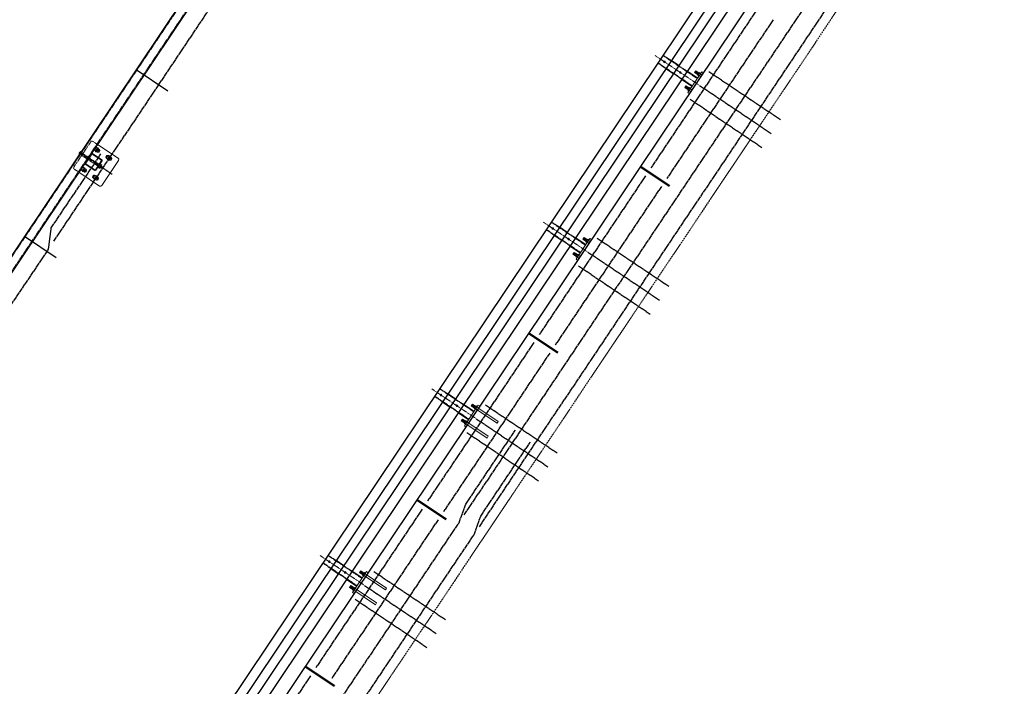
# Model space of a CAD drawing. Header units: inches. Extents: x 26090020 to 26091405, y 7484395 to 7485569.
# Tile 18 of 26: x 26090642 to 26090951, y 7484756 to 7484965. Entities that reach past the tile are written whole.
import ezdxf

# ---------------------------------------------------------------- set-up
doc = ezdxf.new("R2010")
doc.units = ezdxf.units.IN
doc.header["$MEASUREMENT"] = 0
for name, pattern in [('bcenterline', [0.5, 0.375, -0.03125, 0.0625, -0.03125]), ('bconstruction', [0.46875, 0.25, -0.03125, 0.0625, -0.03125, 0.0625, -0.03125]), ('bhiddenpr', [0.1875, 0.125, -0.0625]), ('brebarpr', [1.5625, 1.5, -0.0625]), ('DGN Style 2', [0.017105, 0.010263, -0.006842]), ('DGN Style 3', [25.340844, 18.100603, -7.240241]), ('DGN Style 7', [0.034211, 0.015395, -0.006842, 0.005132, -0.006842])]:
    doc.linetypes.add(name, pattern=pattern)
for name, color, linetype in [('BR_P_Rail_Centerline', 2, 'bcenterline'), ('BR_P_Rail_Hidden', 230, 'bhiddenpr'), ('BR_P_Rail_Object', 230, 'Continuous'), ('BR_P_Rail_Reinforcing', 30, 'brebarpr'), ('BR_P_Slab_Const_Joint', 5, 'bconstruction')]:
    doc.layers.add(name, color=color, linetype=linetype)

msp = doc.modelspace()

# ---------------------------------------------------------------- hatches: boundary and pattern name
at = {"layer": 'BR_P_Rail_Object', "lineweight": 0}
h = msp.add_hatch(color=151, dxfattribs=at)
edge = h.paths.add_edge_path()
edge.add_arc((26090666.36, 7484924.07), 0.438, 56.1527, 416.1527, ccw=False)
h = msp.add_hatch(color=151, dxfattribs=at)
edge = h.paths.add_edge_path()
edge.add_arc((26090666.36, 7484924.07), 0.438, 56.1527, 416.1527, ccw=False)
h = msp.add_hatch(color=151, dxfattribs=at)
edge = h.paths.add_edge_path()
edge.add_arc((26090670.1, 7484921.57), 0.438, 56.1527, 416.1527, ccw=False)
h = msp.add_hatch(color=151, dxfattribs=at)
edge = h.paths.add_edge_path()
edge.add_arc((26090662.18, 7484917.84), 0.438, 56.1527, 416.1527, ccw=False)
h = msp.add_hatch(color=151, dxfattribs=at)
edge = h.paths.add_edge_path()
edge.add_arc((26090662.18, 7484917.84), 0.438, 56.1527, 416.1527, ccw=False)
h = msp.add_hatch(color=151, dxfattribs=at)
edge = h.paths.add_edge_path()
edge.add_arc((26090665.92, 7484915.34), 0.438, 56.1527, 416.1527, ccw=False)

# ---------------------------------------------------------------- linework, layer by layer
at = {"layer": 'BR_P_Rail_Centerline', "linetype": 'DGN Style 7', "lineweight": 0}
for p, q in [((26090855.46, 7484944.45), (26090841.75, 7484953.64)), ((26090820.37, 7484892.13), (26090806.66, 7484901.32)), ((26090785.28, 7484839.81), (26090771.57, 7484849)), ((26090750.19, 7484787.48), (26090736.48, 7484796.68))]:
    msp.add_line(p, q, dxfattribs=at)
at = {"layer": 'BR_P_Rail_Centerline'}
msp.add_line((26090671.12, 7484916.36), (26090661.16, 7484923.05), dxfattribs=at)
at = {"layer": 'BR_P_Rail_Hidden', "color": 1, "linetype": 'DGN Style 2', "lineweight": 0}
for p, q in [((26090374.73, 7484495.5), (26090807.65, 7485141.04)), ((26090376.8, 7484494.11), (26090809.73, 7485139.65)), ((26090846.74, 7484952.11), (26090844.25, 7484953.78)), ((26090845.07, 7484949.61), (26090842.58, 7484951.28)), ((26090853.4, 7484944.19), (26090842.65, 7484951.39)), ((26090854.92, 7484946.46), (26090844.18, 7484953.67)), ((26090850.05, 7484946.27), (26090847.56, 7484947.94)), ((26090851.72, 7484948.76), (26090849.23, 7484950.43)), ((26090664.43, 7484926.58), (26090659.13, 7484918.69)), ((26090664.43, 7484926.58), (26090659.13, 7484918.69)), ((26090665.12, 7484926.71), (26090666.57, 7484925.74)), ((26090665.12, 7484926.71), (26090666.57, 7484925.74)), ((26090665.77, 7484923.87), (26090666.4, 7484923.45)), ((26090665.77, 7484923.87), (26090666.4, 7484923.45)), ((26090666.32, 7484924.7), (26090666.95, 7484924.28)), ((26090666.32, 7484924.7), (26090666.95, 7484924.28)), ((26090669.5, 7484921.36), (26090670.13, 7484920.94)), ((26090670.06, 7484922.19), (26090670.69, 7484921.77)), ((26090659.27, 7484917.99), (26090660.72, 7484917.02)), ((26090659.27, 7484917.99), (26090660.72, 7484917.02)), ((26090661.59, 7484917.64), (26090662.22, 7484917.22)), ((26090661.59, 7484917.64), (26090662.22, 7484917.22)), ((26090662.15, 7484918.47), (26090662.78, 7484918.05)), ((26090662.15, 7484918.47), (26090662.78, 7484918.05)), ((26090665.33, 7484915.13), (26090665.96, 7484914.71)), ((26090665.88, 7484915.96), (26090666.51, 7484915.54)), ((26090819.83, 7484894.14), (26090809.09, 7484901.34)), ((26090811.65, 7484899.78), (26090809.16, 7484901.45)), ((26090809.98, 7484897.29), (26090807.49, 7484898.96)), ((26090818.31, 7484891.86), (26090807.56, 7484899.07)), ((26090816.64, 7484896.44), (26090814.14, 7484898.11)), ((26090814.96, 7484893.95), (26090812.47, 7484895.62)), ((26090784.74, 7484841.82), (26090774, 7484849.02)), ((26090776.56, 7484847.46), (26090774.07, 7484849.13)), ((26090774.89, 7484844.97), (26090772.4, 7484846.64)), ((26090783.22, 7484839.54), (26090772.47, 7484846.75)), ((26090781.55, 7484844.12), (26090779.05, 7484845.79)), ((26090779.87, 7484841.63), (26090777.38, 7484843.3)), ((26090749.65, 7484789.49), (26090738.91, 7484796.7)), ((26090741.47, 7484795.14), (26090738.98, 7484796.81)), ((26090739.8, 7484792.64), (26090737.31, 7484794.32)), ((26090748.13, 7484787.22), (26090737.38, 7484794.42)), ((26090746.46, 7484791.79), (26090743.96, 7484793.47)), ((26090744.78, 7484789.3), (26090742.29, 7484790.97))]:
    msp.add_line(p, q, dxfattribs=at)
at = {"layer": 'BR_P_Rail_Hidden', "color": 1, "linetype": 'DGN Style 3', "lineweight": 13}
for p, q in [((26090855.2, 7484947.62), (26090856.01, 7484947.07)), ((26090855.57, 7484948.16), (26090856.38, 7484947.62)), ((26090852.07, 7484942.94), (26090852.88, 7484942.4)), ((26090852.44, 7484943.49), (26090853.24, 7484942.95)), ((26090820.11, 7484895.29), (26090820.92, 7484894.75)), ((26090820.48, 7484895.84), (26090821.29, 7484895.3)), ((26090816.98, 7484890.62), (26090817.79, 7484890.08)), ((26090817.35, 7484891.17), (26090818.15, 7484890.62)), ((26090785.02, 7484842.97), (26090792.06, 7484838.25)), ((26090785.39, 7484843.52), (26090792.43, 7484838.8)), ((26090781.89, 7484838.3), (26090788.93, 7484833.58)), ((26090782.26, 7484838.84), (26090789.29, 7484834.12)), ((26090792.43, 7484838.8), (26090792.06, 7484838.25)), ((26090789.29, 7484834.12), (26090788.93, 7484833.58)), ((26090749.93, 7484790.65), (26090756.97, 7484785.93)), ((26090750.3, 7484791.19), (26090757.34, 7484786.47)), ((26090746.8, 7484785.98), (26090753.84, 7484781.26)), ((26090747.17, 7484786.52), (26090754.2, 7484781.8)), ((26090757.34, 7484786.47), (26090756.97, 7484785.93)), ((26090754.2, 7484781.8), (26090753.84, 7484781.26))]:
    msp.add_line(p, q, dxfattribs=at)
at = {"layer": 'BR_P_Rail_Hidden', "color": 1, "linetype": 'DGN Style 2'}
for p, q in [((26090661.6, 7484923.32), (26090661.08, 7484922.54)), ((26090661.6, 7484923.32), (26090661.08, 7484922.54)), ((26090661.42, 7484923.44), (26090661.6, 7484923.32)), ((26090661.42, 7484923.44), (26090661.6, 7484923.32)), ((26090661.51, 7484923.19), (26090667.14, 7484919.41)), ((26090660.9, 7484922.66), (26090661.08, 7484922.54)), ((26090660.9, 7484922.66), (26090661.08, 7484922.54)), ((26090661.16, 7484922.67), (26090666.8, 7484918.89))]:
    msp.add_line(p, q, dxfattribs=at)
at = {"layer": 'BR_P_Rail_Hidden', "color": 1, "linetype": 'DGN Style 2', "lineweight": 0}
msp.add_arc((26090664.84, 7484926.3), 0.5, 56.1527, 146.1527, dxfattribs=at)
msp.add_arc((26090664.84, 7484926.3), 0.5, 56.1527, 146.1527, dxfattribs=at)
at = {"layer": 'BR_P_Rail_Hidden', "color": 1, "linetype": 'DGN Style 2', "lineweight": 0, "extrusion": (0, 0, -1)}
msp.add_arc((-26090659.55, 7484918.41), 0.5, 303.8473, 33.8473, dxfattribs=at)
msp.add_arc((-26090659.55, 7484918.41), 0.5, 303.8473, 33.8473, dxfattribs=at)
at = {"layer": 'BR_P_Rail_Object', "color": 2, "lineweight": 13}
for p, q in [((26090374.52, 7484495.64), (26090807.45, 7485141.18)), ((26090809.94, 7485139.51), (26090377.01, 7484493.97))]:
    msp.add_line(p, q, dxfattribs=at)
at = {"layer": 'BR_P_Rail_Object'}
for p, q in [((26090919.16, 7485065.48), (26090703.06, 7484743.25)), ((26090921.66, 7485063.81), (26090705.55, 7484741.58)), ((26090708.04, 7484739.9), (26090924.15, 7485062.14)), ((26090926.64, 7485060.47), (26090710.54, 7484738.23)), ((26090931.49, 7485059.62), (26090714.27, 7484735.73)), ((26090688.67, 7484942.53), (26090678.7, 7484949.21)), ((26090653.58, 7484890.2), (26090643.61, 7484896.89))]:
    msp.add_line(p, q, dxfattribs=at)
at = {"layer": 'BR_P_Rail_Object', "color": 5, "linetype": 'Continuous', "lineweight": 30}
for p, q in [((26090849.23, 7484950.43), (26090846.74, 7484952.11)), ((26090845.07, 7484949.61), (26090847.56, 7484947.94)), ((26090855, 7484946.57), (26090851.72, 7484948.76)), ((26090850.05, 7484946.27), (26090853.32, 7484944.08)), ((26090814.14, 7484898.11), (26090811.65, 7484899.78)), ((26090809.98, 7484897.29), (26090812.47, 7484895.62)), ((26090819.91, 7484894.25), (26090816.64, 7484896.44)), ((26090814.96, 7484893.95), (26090818.23, 7484891.76)), ((26090779.05, 7484845.79), (26090776.56, 7484847.46)), ((26090774.89, 7484844.97), (26090777.38, 7484843.3)), ((26090784.82, 7484841.92), (26090781.55, 7484844.12)), ((26090779.87, 7484841.63), (26090783.14, 7484839.43)), ((26090743.96, 7484793.47), (26090741.47, 7484795.14)), ((26090739.8, 7484792.64), (26090742.29, 7484790.97)), ((26090749.73, 7484789.6), (26090746.46, 7484791.79)), ((26090744.78, 7484789.3), (26090748.05, 7484787.11))]:
    msp.add_line(p, q, dxfattribs=at)
at = {"layer": 'BR_P_Rail_Object', "color": 5, "lineweight": 13}
for p, q in [((26090856.35, 7484948.59), (26090851.97, 7484942.05)), ((26090856.82, 7484948.28), (26090856.35, 7484948.59)), ((26090852.43, 7484941.74), (26090851.97, 7484942.05)), ((26090666.57, 7484925.74), (26090673.01, 7484921.42)), ((26090673.15, 7484920.73), (26090667.85, 7484912.84)), ((26090660.72, 7484917.02), (26090667.16, 7484912.7)), ((26090821.26, 7484896.27), (26090816.88, 7484889.73)), ((26090821.73, 7484895.96), (26090821.26, 7484896.27)), ((26090817.34, 7484889.42), (26090816.88, 7484889.73)), ((26090786.17, 7484843.95), (26090781.79, 7484837.41)), ((26090786.64, 7484843.64), (26090786.17, 7484843.95)), ((26090782.25, 7484837.09), (26090781.79, 7484837.41)), ((26090751.08, 7484791.63), (26090746.7, 7484785.08)), ((26090751.55, 7484791.31), (26090751.08, 7484791.63)), ((26090747.16, 7484784.77), (26090746.7, 7484785.08))]:
    msp.add_line(p, q, dxfattribs=at)
at = {"layer": 'BR_P_Rail_Object', "color": 151, "lineweight": 13}
for p, q in [((26090854.51, 7484948.87), (26090854.14, 7484948.33)), ((26090854.14, 7484948.33), (26090855.2, 7484947.62)), ((26090854.65, 7484948.7), (26090854.36, 7484948.27)), ((26090854.51, 7484948.87), (26090855.57, 7484948.16)), ((26090854.78, 7484948.51), (26090854.58, 7484948.21)), ((26090855, 7484948.46), (26090854.71, 7484948.03)), ((26090855.13, 7484948.28), (26090854.93, 7484947.98)), ((26090855.35, 7484948.22), (26090855.06, 7484947.79)), ((26090855.69, 7484948.34), (26090855.09, 7484947.44)), ((26090855.24, 7484947.66), (26090855.58, 7484947.44)), ((26090855.54, 7484948.11), (26090855.88, 7484947.88)), ((26090855.69, 7484948.34), (26090856.03, 7484948.11)), ((26090855.09, 7484947.44), (26090855.43, 7484947.21)), ((26090851.37, 7484944.2), (26090851.01, 7484943.66)), ((26090851.01, 7484943.66), (26090852.07, 7484942.94)), ((26090851.51, 7484944.03), (26090851.22, 7484943.59)), ((26090851.37, 7484944.2), (26090852.44, 7484943.49)), ((26090851.65, 7484943.84), (26090851.44, 7484943.54)), ((26090851.87, 7484943.79), (26090851.58, 7484943.36)), ((26090852, 7484943.6), (26090851.8, 7484943.3)), ((26090852.22, 7484943.55), (26090851.93, 7484943.12)), ((26090852.55, 7484943.66), (26090851.95, 7484942.77)), ((26090851.95, 7484942.77), (26090852.29, 7484942.54)), ((26090852.1, 7484942.99), (26090852.44, 7484942.76)), ((26090852.4, 7484943.44), (26090852.74, 7484943.21)), ((26090852.55, 7484943.66), (26090852.89, 7484943.44)), ((26090667.32, 7484919.67), (26090667.85, 7484919.31)), ((26090666.62, 7484918.63), (26090667.15, 7484918.28)), ((26090667.32, 7484918.54), (26090666.8, 7484918.89)), ((26090667.67, 7484919.06), (26090667.14, 7484919.41)), ((26090667.34, 7484918.46), (26090667.22, 7484918.29)), ((26090667.34, 7484918.46), (26090667.4, 7484918.55)), ((26090667.37, 7484918.51), (26090667.63, 7484918.33)), ((26090667.69, 7484918.98), (26090667.4, 7484918.55)), ((26090667.98, 7484918.85), (26090667.63, 7484918.33)), ((26090667.69, 7484918.98), (26090667.75, 7484919.07)), ((26090667.72, 7484919.03), (26090667.98, 7484918.85)), ((26090667.86, 7484919.24), (26090667.75, 7484919.07)), ((26090819.42, 7484896.55), (26090819.05, 7484896)), ((26090819.05, 7484896), (26090820.11, 7484895.29)), ((26090819.56, 7484896.37), (26090819.27, 7484895.94)), ((26090819.42, 7484896.55), (26090820.48, 7484895.84)), ((26090819.69, 7484896.19), (26090819.49, 7484895.89)), ((26090819.91, 7484896.14), (26090819.62, 7484895.71)), ((26090820.04, 7484895.95), (26090819.84, 7484895.65)), ((26090820.26, 7484895.9), (26090819.97, 7484895.47)), ((26090820.6, 7484896.01), (26090820, 7484895.12)), ((26090820, 7484895.12), (26090820.34, 7484894.89)), ((26090820.15, 7484895.34), (26090820.49, 7484895.11)), ((26090820.45, 7484895.79), (26090820.79, 7484895.56)), ((26090820.6, 7484896.01), (26090820.94, 7484895.78)), ((26090816.28, 7484891.88), (26090815.92, 7484891.33)), ((26090816.28, 7484891.88), (26090817.35, 7484891.17)), ((26090815.92, 7484891.33), (26090816.98, 7484890.62)), ((26090816.42, 7484891.7), (26090816.13, 7484891.27)), ((26090816.56, 7484891.52), (26090816.36, 7484891.22)), ((26090816.78, 7484891.47), (26090816.49, 7484891.03)), ((26090816.91, 7484891.28), (26090816.71, 7484890.98)), ((26090817.13, 7484891.23), (26090816.84, 7484890.8)), ((26090817.46, 7484891.34), (26090816.86, 7484890.45)), ((26090816.86, 7484890.45), (26090817.2, 7484890.22)), ((26090817.01, 7484890.67), (26090817.35, 7484890.44)), ((26090817.31, 7484891.12), (26090817.65, 7484890.89)), ((26090817.46, 7484891.34), (26090817.8, 7484891.11)), ((26090784.33, 7484844.23), (26090783.96, 7484843.68)), ((26090783.96, 7484843.68), (26090785.02, 7484842.97)), ((26090784.47, 7484844.05), (26090784.18, 7484843.62)), ((26090784.33, 7484844.23), (26090785.39, 7484843.52)), ((26090784.6, 7484843.87), (26090784.4, 7484843.57)), ((26090784.82, 7484843.81), (26090784.53, 7484843.38)), ((26090784.95, 7484843.63), (26090784.75, 7484843.33)), ((26090785.17, 7484843.58), (26090784.88, 7484843.15)), ((26090785.51, 7484843.69), (26090784.91, 7484842.79)), ((26090784.91, 7484842.79), (26090785.25, 7484842.57)), ((26090785.06, 7484843.02), (26090785.4, 7484842.79)), ((26090785.36, 7484843.47), (26090785.7, 7484843.24)), ((26090785.51, 7484843.69), (26090785.85, 7484843.46)), ((26090781.19, 7484839.55), (26090780.83, 7484839.01)), ((26090781.33, 7484839.38), (26090781.04, 7484838.95)), ((26090781.19, 7484839.55), (26090782.26, 7484838.84)), ((26090780.83, 7484839.01), (26090781.89, 7484838.3)), ((26090781.47, 7484839.19), (26090781.27, 7484838.9)), ((26090781.69, 7484839.14), (26090781.4, 7484838.71)), ((26090781.82, 7484838.96), (26090781.62, 7484838.66)), ((26090782.04, 7484838.91), (26090781.75, 7484838.47)), ((26090782.37, 7484839.02), (26090781.77, 7484838.12)), ((26090781.77, 7484838.12), (26090782.11, 7484837.89)), ((26090781.92, 7484838.35), (26090782.26, 7484838.12)), ((26090782.22, 7484838.79), (26090782.56, 7484838.57)), ((26090782.37, 7484839.02), (26090782.71, 7484838.79)), ((26090749.24, 7484791.9), (26090748.87, 7484791.36)), ((26090748.87, 7484791.36), (26090749.93, 7484790.65)), ((26090749.38, 7484791.73), (26090749.09, 7484791.3)), ((26090749.24, 7484791.9), (26090750.3, 7484791.19)), ((26090749.51, 7484791.54), (26090749.31, 7484791.24)), ((26090749.73, 7484791.49), (26090749.44, 7484791.06)), ((26090749.86, 7484791.31), (26090749.66, 7484791.01)), ((26090750.08, 7484791.25), (26090749.79, 7484790.82)), ((26090750.42, 7484791.37), (26090749.82, 7484790.47)), ((26090749.82, 7484790.47), (26090750.16, 7484790.24)), ((26090749.97, 7484790.7), (26090750.31, 7484790.47)), ((26090750.27, 7484791.14), (26090750.61, 7484790.91)), ((26090750.42, 7484791.37), (26090750.76, 7484791.14)), ((26090746.1, 7484787.23), (26090745.74, 7484786.69)), ((26090745.74, 7484786.69), (26090746.8, 7484785.98)), ((26090746.24, 7484787.06), (26090745.95, 7484786.62)), ((26090746.1, 7484787.23), (26090747.17, 7484786.52)), ((26090746.38, 7484786.87), (26090746.18, 7484786.57)), ((26090746.6, 7484786.82), (26090746.31, 7484786.39)), ((26090746.73, 7484786.63), (26090746.53, 7484786.34)), ((26090747.28, 7484786.7), (26090746.68, 7484785.8)), ((26090747.28, 7484786.7), (26090747.62, 7484786.47)), ((26090746.95, 7484786.58), (26090746.66, 7484786.15)), ((26090746.68, 7484785.8), (26090747.02, 7484785.57)), ((26090746.83, 7484786.02), (26090747.17, 7484785.8)), ((26090747.13, 7484786.47), (26090747.47, 7484786.24))]:
    msp.add_line(p, q, dxfattribs=at)
at = {"layer": 'BR_P_Rail_Object', "color": 151, "linetype": 'Continuous', "lineweight": 13}
for p, q in [((26090660.74, 7484922.77), (26090661, 7484922.82)), ((26090660.74, 7484922.77), (26090661, 7484922.82)), ((26090660.74, 7484922.76), (26090660.99, 7484922.8)), ((26090660.74, 7484922.76), (26090660.99, 7484922.8)), ((26090660.74, 7484922.74), (26090660.98, 7484922.79)), ((26090660.74, 7484922.74), (26090660.98, 7484922.79)), ((26090660.74, 7484922.73), (26090660.97, 7484922.77)), ((26090660.74, 7484922.73), (26090660.97, 7484922.77)), ((26090660.74, 7484922.71), (26090660.96, 7484922.76)), ((26090660.74, 7484922.71), (26090660.96, 7484922.76)), ((26090660.79, 7484922.5), (26090660.74, 7484922.75)), ((26090660.79, 7484922.5), (26090660.74, 7484922.75)), ((26090660.74, 7484922.7), (26090660.95, 7484922.74)), ((26090660.74, 7484922.7), (26090660.95, 7484922.74)), ((26090660.75, 7484922.85), (26090661.07, 7484922.91)), ((26090660.75, 7484922.85), (26090661.07, 7484922.91)), ((26090660.75, 7484922.84), (26090661.06, 7484922.9)), ((26090660.75, 7484922.84), (26090661.06, 7484922.9)), ((26090660.75, 7484922.82), (26090661.05, 7484922.88)), ((26090660.75, 7484922.82), (26090661.05, 7484922.88)), ((26090660.75, 7484922.81), (26090661.04, 7484922.87)), ((26090660.75, 7484922.81), (26090661.04, 7484922.87)), ((26090660.75, 7484922.8), (26090661.03, 7484922.85)), ((26090660.81, 7484922.54), (26090660.75, 7484922.85)), ((26090660.75, 7484922.8), (26090661.03, 7484922.85)), ((26090660.81, 7484922.54), (26090660.75, 7484922.85)), ((26090660.75, 7484922.78), (26090661.02, 7484922.84)), ((26090660.75, 7484922.78), (26090661.02, 7484922.84)), ((26090660.8, 7484922.52), (26090660.75, 7484922.8)), ((26090660.8, 7484922.52), (26090660.75, 7484922.8)), ((26090660.76, 7484922.91), (26090661.11, 7484922.98)), ((26090660.76, 7484922.91), (26090661.11, 7484922.98)), ((26090660.76, 7484922.89), (26090661.1, 7484922.96)), ((26090660.76, 7484922.89), (26090661.1, 7484922.96)), ((26090660.76, 7484922.88), (26090661.09, 7484922.95)), ((26090660.76, 7484922.88), (26090661.09, 7484922.95)), ((26090660.76, 7484922.87), (26090661.08, 7484922.93)), ((26090660.76, 7484922.87), (26090661.08, 7484922.93)), ((26090660.82, 7484922.55), (26090660.76, 7484922.88)), ((26090660.82, 7484922.55), (26090660.76, 7484922.88)), ((26090660.77, 7484922.95), (26090661.14, 7484923.02)), ((26090660.77, 7484922.95), (26090661.14, 7484923.02)), ((26090660.77, 7484922.94), (26090661.13, 7484923.01)), ((26090660.77, 7484922.94), (26090661.13, 7484923.01)), ((26090660.77, 7484922.92), (26090661.12, 7484922.99)), ((26090660.77, 7484922.92), (26090661.12, 7484922.99)), ((26090660.85, 7484922.58), (26090660.77, 7484922.95)), ((26090660.85, 7484922.58), (26090660.77, 7484922.95)), ((26090660.83, 7484922.57), (26090660.77, 7484922.92)), ((26090660.83, 7484922.57), (26090660.77, 7484922.92)), ((26090660.78, 7484922.98), (26090661.16, 7484923.06)), ((26090660.78, 7484922.98), (26090661.16, 7484923.06)), ((26090660.78, 7484922.97), (26090661.15, 7484923.04)), ((26090660.78, 7484922.97), (26090661.15, 7484923.04)), ((26090660.86, 7484922.6), (26090660.78, 7484922.98)), ((26090660.86, 7484922.6), (26090660.78, 7484922.98)), ((26090660.79, 7484923.01), (26090661.18, 7484923.09)), ((26090660.79, 7484923.01), (26090661.18, 7484923.09)), ((26090660.79, 7484923), (26090661.17, 7484923.07)), ((26090660.79, 7484923), (26090661.17, 7484923.07)), ((26090660.87, 7484922.61), (26090660.79, 7484923)), ((26090660.87, 7484922.61), (26090660.79, 7484923)), ((26090660.8, 7484923.04), (26090661.2, 7484923.12)), ((26090660.8, 7484923.04), (26090661.2, 7484923.12)), ((26090660.8, 7484923.02), (26090661.19, 7484923.1)), ((26090660.8, 7484923.02), (26090661.19, 7484923.1)), ((26090660.88, 7484922.63), (26090660.8, 7484923.03)), ((26090660.88, 7484922.63), (26090660.8, 7484923.03)), ((26090660.81, 7484923.07), (26090661.23, 7484923.15)), ((26090660.81, 7484923.07), (26090661.23, 7484923.15)), ((26090660.81, 7484923.05), (26090661.21, 7484923.13)), ((26090660.81, 7484923.05), (26090661.21, 7484923.13)), ((26090660.89, 7484922.65), (26090660.81, 7484923.05)), ((26090660.89, 7484922.65), (26090660.81, 7484923.05)), ((26090660.82, 7484923.08), (26090661.24, 7484923.16)), ((26090660.82, 7484923.08), (26090661.24, 7484923.16)), ((26090660.9, 7484922.66), (26090660.82, 7484923.07)), ((26090660.9, 7484922.66), (26090660.82, 7484923.07)), ((26090660.83, 7484923.1), (26090661.25, 7484923.18)), ((26090660.83, 7484923.1), (26090661.25, 7484923.18)), ((26090660.91, 7484922.68), (26090660.83, 7484923.09)), ((26090660.91, 7484922.68), (26090660.83, 7484923.09)), ((26090660.84, 7484923.13), (26090661.27, 7484923.21)), ((26090660.84, 7484923.13), (26090661.27, 7484923.21)), ((26090660.84, 7484923.11), (26090661.26, 7484923.2)), ((26090660.84, 7484923.11), (26090661.26, 7484923.2)), ((26090660.92, 7484922.69), (26090660.84, 7484923.11)), ((26090660.92, 7484922.69), (26090660.84, 7484923.11)), ((26090660.85, 7484923.14), (26090661.28, 7484923.23)), ((26090660.85, 7484923.14), (26090661.28, 7484923.23)), ((26090660.93, 7484922.71), (26090660.85, 7484923.13)), ((26090660.93, 7484922.71), (26090660.85, 7484923.13)), ((26090660.86, 7484923.16), (26090661.29, 7484923.24)), ((26090660.86, 7484923.16), (26090661.29, 7484923.24)), ((26090660.94, 7484922.72), (26090660.86, 7484923.15)), ((26090660.94, 7484922.72), (26090660.86, 7484923.15)), ((26090660.87, 7484923.17), (26090661.3, 7484923.26)), ((26090660.87, 7484923.17), (26090661.3, 7484923.26)), ((26090660.95, 7484922.74), (26090660.87, 7484923.17)), ((26090660.95, 7484922.74), (26090660.87, 7484923.17)), ((26090660.88, 7484923.19), (26090661.31, 7484923.27)), ((26090660.88, 7484923.19), (26090661.31, 7484923.27)), ((26090660.96, 7484922.75), (26090660.88, 7484923.19)), ((26090660.96, 7484922.75), (26090660.88, 7484923.19)), ((26090660.89, 7484923.2), (26090661.32, 7484923.29)), ((26090660.89, 7484923.2), (26090661.32, 7484923.29)), ((26090660.97, 7484922.77), (26090660.89, 7484923.2)), ((26090660.97, 7484922.77), (26090660.89, 7484923.2)), ((26090660.9, 7484923.22), (26090661.33, 7484923.31)), ((26090660.9, 7484923.22), (26090661.33, 7484923.31)), ((26090660.98, 7484922.79), (26090660.9, 7484923.22)), ((26090660.98, 7484922.79), (26090660.9, 7484923.22)), ((26090660.91, 7484923.24), (26090661.34, 7484923.32)), ((26090660.91, 7484923.24), (26090661.34, 7484923.32)), ((26090660.99, 7484922.8), (26090660.91, 7484923.24)), ((26090660.99, 7484922.8), (26090660.91, 7484923.24)), ((26090660.92, 7484923.25), (26090661.35, 7484923.34)), ((26090660.92, 7484923.25), (26090661.35, 7484923.34)), ((26090661, 7484922.82), (26090660.92, 7484923.25)), ((26090661, 7484922.82), (26090660.92, 7484923.25)), ((26090660.93, 7484923.27), (26090661.36, 7484923.35)), ((26090660.93, 7484923.27), (26090661.36, 7484923.35)), ((26090661.01, 7484922.83), (26090660.93, 7484923.26)), ((26090661.01, 7484922.83), (26090660.93, 7484923.26)), ((26090660.94, 7484923.28), (26090661.37, 7484923.37)), ((26090660.94, 7484923.28), (26090661.37, 7484923.37)), ((26090661.02, 7484922.85), (26090660.94, 7484923.28)), ((26090661.02, 7484922.85), (26090660.94, 7484923.28)), ((26090661.03, 7484922.86), (26090660.95, 7484923.29)), ((26090661.03, 7484922.86), (26090660.95, 7484923.29)), ((26090660.96, 7484923.3), (26090661.38, 7484923.38)), ((26090660.96, 7484923.3), (26090661.38, 7484923.38)), ((26090661.04, 7484922.88), (26090660.96, 7484923.31)), ((26090661.04, 7484922.88), (26090660.96, 7484923.31)), ((26090660.97, 7484923.32), (26090661.39, 7484923.4)), ((26090660.97, 7484923.32), (26090661.39, 7484923.4)), ((26090661.06, 7484922.9), (26090660.97, 7484923.32)), ((26090661.06, 7484922.9), (26090660.97, 7484923.32)), ((26090661.07, 7484922.91), (26090660.98, 7484923.33)), ((26090661.07, 7484922.91), (26090660.98, 7484923.33)), ((26090660.99, 7484923.33), (26090661.4, 7484923.42)), ((26090660.99, 7484923.33), (26090661.4, 7484923.42)), ((26090661.08, 7484922.93), (26090660.99, 7484923.34)), ((26090661.08, 7484922.93), (26090660.99, 7484923.34)), ((26090661, 7484923.35), (26090661.41, 7484923.43)), ((26090661, 7484923.35), (26090661.41, 7484923.43)), ((26090661.09, 7484922.94), (26090661.01, 7484923.35)), ((26090661.09, 7484922.94), (26090661.01, 7484923.35)), ((26090661.02, 7484923.37), (26090661.42, 7484923.45)), ((26090661.02, 7484923.37), (26090661.42, 7484923.45)), ((26090661.1, 7484922.96), (26090661.02, 7484923.37)), ((26090661.1, 7484922.96), (26090661.02, 7484923.37)), ((26090661.11, 7484922.97), (26090661.03, 7484923.38)), ((26090661.11, 7484922.97), (26090661.03, 7484923.38)), ((26090661.04, 7484923.38), (26090661.44, 7484923.46)), ((26090661.04, 7484923.38), (26090661.44, 7484923.46)), ((26090661.12, 7484922.99), (26090661.04, 7484923.39)), ((26090661.12, 7484922.99), (26090661.04, 7484923.39)), ((26090661.13, 7484923.01), (26090661.05, 7484923.4)), ((26090661.13, 7484923.01), (26090661.05, 7484923.4)), ((26090661.06, 7484923.4), (26090661.45, 7484923.48)), ((26090661.06, 7484923.4), (26090661.45, 7484923.48)), ((26090661.14, 7484923.02), (26090661.06, 7484923.41)), ((26090661.14, 7484923.02), (26090661.06, 7484923.41)), ((26090661.15, 7484923.04), (26090661.07, 7484923.42)), ((26090661.15, 7484923.04), (26090661.07, 7484923.42)), ((26090661.08, 7484923.42), (26090661.46, 7484923.49)), ((26090661.08, 7484923.42), (26090661.46, 7484923.49)), ((26090661.16, 7484923.05), (26090661.09, 7484923.43)), ((26090661.16, 7484923.05), (26090661.09, 7484923.43)), ((26090661.1, 7484923.44), (26090661.47, 7484923.51)), ((26090661.1, 7484923.44), (26090661.47, 7484923.51)), ((26090661.17, 7484923.07), (26090661.1, 7484923.44)), ((26090661.17, 7484923.07), (26090661.1, 7484923.44)), ((26090661.18, 7484923.08), (26090661.11, 7484923.45)), ((26090661.18, 7484923.08), (26090661.11, 7484923.45)), ((26090661.12, 7484923.46), (26090661.48, 7484923.53)), ((26090661.12, 7484923.46), (26090661.48, 7484923.53)), ((26090661.19, 7484923.1), (26090661.12, 7484923.45)), ((26090661.19, 7484923.1), (26090661.12, 7484923.45)), ((26090661.2, 7484923.12), (26090661.13, 7484923.46)), ((26090661.2, 7484923.12), (26090661.13, 7484923.46)), ((26090661.15, 7484923.47), (26090661.49, 7484923.54)), ((26090661.15, 7484923.47), (26090661.49, 7484923.54)), ((26090661.21, 7484923.13), (26090661.15, 7484923.47)), ((26090661.21, 7484923.13), (26090661.15, 7484923.47)), ((26090661.22, 7484923.15), (26090661.16, 7484923.48)), ((26090661.22, 7484923.15), (26090661.16, 7484923.48)), ((26090661.23, 7484923.16), (26090661.17, 7484923.49)), ((26090661.23, 7484923.16), (26090661.17, 7484923.49)), ((26090661.18, 7484923.49), (26090661.5, 7484923.56)), ((26090661.18, 7484923.49), (26090661.5, 7484923.56)), ((26090661.24, 7484923.18), (26090661.18, 7484923.49)), ((26090661.24, 7484923.18), (26090661.18, 7484923.49)), ((26090661.25, 7484923.19), (26090661.19, 7484923.5)), ((26090661.25, 7484923.19), (26090661.19, 7484923.5)), ((26090661.27, 7484923.21), (26090661.21, 7484923.51)), ((26090661.27, 7484923.21), (26090661.21, 7484923.51)), ((26090661.22, 7484923.51), (26090661.51, 7484923.57)), ((26090661.22, 7484923.51), (26090661.51, 7484923.57)), ((26090661.28, 7484923.22), (26090661.22, 7484923.51)), ((26090661.28, 7484923.22), (26090661.22, 7484923.51)), ((26090661.29, 7484923.24), (26090661.23, 7484923.52)), ((26090661.29, 7484923.24), (26090661.23, 7484923.52)), ((26090661.3, 7484923.26), (26090661.24, 7484923.53)), ((26090661.3, 7484923.26), (26090661.24, 7484923.53)), ((26090661.26, 7484923.54), (26090661.52, 7484923.59)), ((26090661.26, 7484923.54), (26090661.52, 7484923.59)), ((26090661.31, 7484923.27), (26090661.26, 7484923.53)), ((26090661.31, 7484923.27), (26090661.26, 7484923.53)), ((26090661.32, 7484923.29), (26090661.27, 7484923.54)), ((26090661.32, 7484923.29), (26090661.27, 7484923.54)), ((26090661.33, 7484923.3), (26090661.28, 7484923.55)), ((26090661.33, 7484923.3), (26090661.28, 7484923.55)), ((26090661.34, 7484923.32), (26090661.29, 7484923.55)), ((26090661.34, 7484923.32), (26090661.29, 7484923.55)), ((26090661.35, 7484923.33), (26090661.31, 7484923.56)), ((26090661.35, 7484923.33), (26090661.31, 7484923.56)), ((26090661.32, 7484923.56), (26090661.53, 7484923.6)), ((26090661.32, 7484923.56), (26090661.53, 7484923.6)), ((26090661.36, 7484923.35), (26090661.32, 7484923.56)), ((26090661.36, 7484923.35), (26090661.32, 7484923.56)), ((26090661.37, 7484923.37), (26090661.33, 7484923.57)), ((26090661.37, 7484923.37), (26090661.33, 7484923.57)), ((26090661.38, 7484923.38), (26090661.34, 7484923.57)), ((26090661.38, 7484923.38), (26090661.34, 7484923.57)), ((26090661.39, 7484923.4), (26090661.36, 7484923.58)), ((26090661.39, 7484923.4), (26090661.36, 7484923.58)), ((26090661.4, 7484923.41), (26090661.37, 7484923.58)), ((26090661.4, 7484923.41), (26090661.37, 7484923.58)), ((26090661.41, 7484923.43), (26090661.38, 7484923.58)), ((26090661.41, 7484923.43), (26090661.38, 7484923.58)), ((26090661.42, 7484923.44), (26090661.39, 7484923.59)), ((26090661.42, 7484923.44), (26090661.39, 7484923.59)), ((26090661.43, 7484923.46), (26090661.41, 7484923.59)), ((26090661.43, 7484923.46), (26090661.41, 7484923.59)), ((26090661.42, 7484923.6), (26090661.54, 7484923.62)), ((26090661.42, 7484923.6), (26090661.54, 7484923.62)), ((26090661.44, 7484923.48), (26090661.42, 7484923.6)), ((26090661.44, 7484923.48), (26090661.42, 7484923.6)), ((26090661.45, 7484923.49), (26090661.43, 7484923.6)), ((26090661.45, 7484923.49), (26090661.43, 7484923.6)), ((26090661.46, 7484923.51), (26090661.45, 7484923.6)), ((26090661.46, 7484923.51), (26090661.45, 7484923.6)), ((26090661.48, 7484923.52), (26090661.46, 7484923.6)), ((26090661.48, 7484923.52), (26090661.46, 7484923.6)), ((26090661.49, 7484923.54), (26090661.47, 7484923.61)), ((26090661.49, 7484923.54), (26090661.47, 7484923.61)), ((26090661.5, 7484923.55), (26090661.49, 7484923.61)), ((26090661.5, 7484923.55), (26090661.49, 7484923.61)), ((26090661.51, 7484923.57), (26090661.5, 7484923.61)), ((26090661.51, 7484923.57), (26090661.5, 7484923.61)), ((26090661.52, 7484923.58), (26090661.51, 7484923.61)), ((26090661.52, 7484923.58), (26090661.51, 7484923.61)), ((26090661.53, 7484923.6), (26090661.52, 7484923.62)), ((26090661.53, 7484923.6), (26090661.52, 7484923.62)), ((26090661.54, 7484923.62), (26090661.54, 7484923.62)), ((26090661.54, 7484923.62), (26090661.54, 7484923.62)), ((26090660.74, 7484922.69), (26090660.94, 7484922.73)), ((26090660.74, 7484922.69), (26090660.94, 7484922.73)), ((26090660.74, 7484922.67), (26090660.93, 7484922.71)), ((26090660.74, 7484922.67), (26090660.93, 7484922.71)), ((26090660.74, 7484922.66), (26090660.92, 7484922.7)), ((26090660.74, 7484922.66), (26090660.92, 7484922.7)), ((26090660.78, 7484922.49), (26090660.74, 7484922.69)), ((26090660.78, 7484922.49), (26090660.74, 7484922.69)), ((26090660.75, 7484922.65), (26090660.91, 7484922.68)), ((26090660.75, 7484922.65), (26090660.91, 7484922.68)), ((26090660.75, 7484922.63), (26090660.9, 7484922.66)), ((26090660.75, 7484922.63), (26090660.9, 7484922.66)), ((26090660.75, 7484922.62), (26090660.89, 7484922.65)), ((26090660.75, 7484922.62), (26090660.89, 7484922.65)), ((26090660.75, 7484922.61), (26090660.88, 7484922.63)), ((26090660.75, 7484922.61), (26090660.88, 7484922.63)), ((26090660.75, 7484922.59), (26090660.87, 7484922.62)), ((26090660.75, 7484922.59), (26090660.87, 7484922.62)), ((26090660.75, 7484922.58), (26090660.86, 7484922.6)), ((26090660.75, 7484922.58), (26090660.86, 7484922.6)), ((26090660.75, 7484922.57), (26090660.85, 7484922.59)), ((26090660.75, 7484922.57), (26090660.85, 7484922.59)), ((26090660.76, 7484922.55), (26090660.84, 7484922.57)), ((26090660.76, 7484922.55), (26090660.84, 7484922.57)), ((26090660.76, 7484922.54), (26090660.83, 7484922.55)), ((26090660.76, 7484922.54), (26090660.83, 7484922.55)), ((26090660.76, 7484922.53), (26090660.82, 7484922.54)), ((26090660.76, 7484922.53), (26090660.82, 7484922.54)), ((26090660.76, 7484922.51), (26090660.81, 7484922.52)), ((26090660.76, 7484922.51), (26090660.81, 7484922.52)), ((26090660.77, 7484922.5), (26090660.79, 7484922.51)), ((26090660.77, 7484922.5), (26090660.79, 7484922.51)), ((26090660.77, 7484922.49), (26090660.78, 7484922.49)), ((26090660.77, 7484922.49), (26090660.78, 7484922.49))]:
    msp.add_line(p, q, dxfattribs=at)
at = {"layer": 'BR_P_Rail_Object', "color": 5, "lineweight": 0}
for p, q in [((26090664.65, 7484922.87), (26090662.65, 7484919.88)), ((26090664.65, 7484922.87), (26090662.65, 7484919.88)), ((26090664.9, 7484922.74), (26090667.75, 7484920.82)), ((26090664.93, 7484922.93), (26090667.92, 7484920.92)), ((26090665.67, 7484923.94), (26090665.77, 7484923.87)), ((26090665.67, 7484923.94), (26090665.77, 7484923.87)), ((26090666.22, 7484924.77), (26090666.32, 7484924.7)), ((26090666.22, 7484924.77), (26090666.32, 7484924.7)), ((26090666.4, 7484923.45), (26090666.5, 7484923.38)), ((26090666.4, 7484923.45), (26090666.5, 7484923.38)), ((26090666.95, 7484924.28), (26090667.05, 7484924.21)), ((26090666.95, 7484924.28), (26090667.05, 7484924.21)), ((26090664.75, 7484922.71), (26090662.84, 7484919.85)), ((26090664.75, 7484922.71), (26090662.84, 7484919.85)), ((26090662.86, 7484919.7), (26090665.72, 7484917.79)), ((26090667.78, 7484920.67), (26090665.87, 7484917.82)), ((26090667.97, 7484920.64), (26090665.97, 7484917.65)), ((26090669.4, 7484921.43), (26090669.5, 7484921.36)), ((26090669.96, 7484922.26), (26090670.06, 7484922.19)), ((26090670.13, 7484920.94), (26090670.23, 7484920.87)), ((26090670.69, 7484921.77), (26090670.79, 7484921.7)), ((26090661.49, 7484917.71), (26090661.59, 7484917.64)), ((26090661.49, 7484917.71), (26090661.59, 7484917.64)), ((26090662.05, 7484918.54), (26090662.15, 7484918.47)), ((26090662.05, 7484918.54), (26090662.15, 7484918.47)), ((26090662.22, 7484917.22), (26090662.32, 7484917.15)), ((26090662.22, 7484917.22), (26090662.32, 7484917.15)), ((26090662.7, 7484919.6), (26090665.69, 7484917.6)), ((26090662.78, 7484918.05), (26090662.88, 7484917.98)), ((26090662.78, 7484918.05), (26090662.88, 7484917.98)), ((26090665.23, 7484915.2), (26090665.33, 7484915.13)), ((26090665.78, 7484916.03), (26090665.88, 7484915.96)), ((26090665.96, 7484914.71), (26090666.06, 7484914.64)), ((26090666.51, 7484915.54), (26090666.61, 7484915.48))]:
    msp.add_line(p, q, dxfattribs=at)
at = {"layer": 'BR_P_Rail_Object', "lineweight": 53}
for p, q in [((26090837.14, 7484918.81), (26090846.22, 7484912.72)), ((26090802.05, 7484866.49), (26090811.13, 7484860.4)), ((26090766.96, 7484814.17), (26090776.04, 7484808.08)), ((26090731.87, 7484761.84), (26090740.95, 7484755.75))]:
    msp.add_line(p, q, dxfattribs=at)
at = {"layer": 'BR_P_Rail_Object', "color": 151, "linetype": 'Continuous', "lineweight": 0, "flags": 128}
for points in [[(26090665.64, 7484924.12), (26090665.96, 7484923.48), (26090666.68, 7484923.43), (26090667.08, 7484924.03), (26090666.76, 7484924.67), (26090666.04, 7484924.72), (26090665.64, 7484924.12)], [(26090665.64, 7484924.12), (26090665.96, 7484923.48), (26090666.68, 7484923.43), (26090667.08, 7484924.03), (26090666.76, 7484924.67), (26090666.04, 7484924.72), (26090665.64, 7484924.12)], [(26090669.38, 7484921.62), (26090669.7, 7484920.97), (26090670.41, 7484920.92), (26090670.81, 7484921.52), (26090670.5, 7484922.16), (26090669.78, 7484922.21), (26090669.38, 7484921.62)], [(26090661.47, 7484917.89), (26090661.78, 7484917.25), (26090662.5, 7484917.2), (26090662.9, 7484917.8), (26090662.58, 7484918.44), (26090661.87, 7484918.49), (26090661.47, 7484917.89)], [(26090661.47, 7484917.89), (26090661.78, 7484917.25), (26090662.5, 7484917.2), (26090662.9, 7484917.8), (26090662.58, 7484918.44), (26090661.87, 7484918.49), (26090661.47, 7484917.89)], [(26090665.2, 7484915.39), (26090665.52, 7484914.74), (26090666.24, 7484914.69), (26090666.64, 7484915.29), (26090666.32, 7484915.94), (26090665.6, 7484915.98), (26090665.2, 7484915.39)]]:
    msp.add_lwpolyline(points, close=True, dxfattribs=at)
at = {"layer": 'BR_P_Rail_Object', "color": 151, "linetype": 'Continuous', "lineweight": 13, "flags": 128}
msp.add_lwpolyline([(26090662.18, 7484917.84), (26090662.18, 7484917.84)], dxfattribs=at)
msp.add_lwpolyline([(26090662.18, 7484917.84), (26090662.18, 7484917.84)], dxfattribs=at)
at = {"layer": 'BR_P_Rail_Object', "lineweight": 13}
for centre in [(26090844.66, 7484951.69), (26090849.64, 7484948.35), (26090809.57, 7484899.37), (26090814.55, 7484896.03), (26090774.48, 7484847.05), (26090779.46, 7484843.71), (26090739.39, 7484794.73), (26090744.37, 7484791.38)]:
    msp.add_circle(centre, 0.258, dxfattribs=at)
at = {"layer": 'BR_P_Rail_Object', "color": 151, "linetype": 'Continuous', "lineweight": 13}
msp.add_arc((26090661.66, 7484922.71), 0.912, 97.2648, 195.0406, dxfattribs=at)
msp.add_arc((26090661.66, 7484922.71), 0.912, 97.2648, 195.0406, dxfattribs=at)
at = {"layer": 'BR_P_Rail_Object', "color": 5, "lineweight": 0}
for centre, radius, start, end in [((26090664.82, 7484922.76), 0.2, 56.1527, 146.1527), ((26090664.82, 7484922.76), 0.2, 56.1527, 146.1527), ((26090666.78, 7484923.8), 0.5, 326.1527, 56.1527), ((26090662.81, 7484919.77), 0.2, 146.1527, 236.1527), ((26090662.81, 7484919.77), 0.2, 146.1527, 236.1527), ((26090662.92, 7484919.79), 0.107, 146.1527, 236.1527), ((26090662.92, 7484919.79), 0.107, 146.1527, 236.1527), ((26090670.51, 7484921.29), 0.5, 326.1527, 56.1527), ((26090662.6, 7484917.57), 0.5, 326.1527, 56.1527), ((26090665.8, 7484917.77), 0.2, 236.1527, 326.1527), ((26090666.34, 7484915.06), 0.5, 326.1527, 56.1527)]:
    msp.add_arc(centre, radius, start, end, dxfattribs=at)
at = {"layer": 'BR_P_Rail_Object', "color": 5, "lineweight": 0, "extrusion": (0, 0, -1)}
for centre, radius, start, end in [((-26090664.84, 7484922.65), 0.107, 33.8473, 123.8473), ((-26090664.84, 7484922.65), 0.107, 33.8473, 123.8473), ((-26090665.95, 7484924.35), 0.5, 303.8473, 33.8473), ((-26090665.95, 7484924.35), 0.5, 303.8473, 33.8473), ((-26090665.95, 7484924.35), 0.5, 33.8473, 123.8473), ((-26090665.95, 7484924.35), 0.5, 33.8473, 123.8473), ((-26090666.78, 7484923.8), 0.5, 213.8473, 303.8473), ((-26090667.7, 7484920.73), 0.107, 123.8473, 213.8473), ((-26090667.81, 7484920.76), 0.2, 123.8473, 213.8473), ((-26090669.68, 7484921.85), 0.5, 303.8473, 33.8473), ((-26090669.68, 7484921.85), 0.5, 33.8473, 123.8473), ((-26090670.51, 7484921.29), 0.5, 213.8473, 303.8473), ((-26090661.77, 7484918.12), 0.5, 303.8473, 33.8473), ((-26090661.77, 7484918.12), 0.5, 303.8473, 33.8473), ((-26090661.77, 7484918.12), 0.5, 33.8473, 123.8473), ((-26090661.77, 7484918.12), 0.5, 33.8473, 123.8473), ((-26090662.6, 7484917.57), 0.5, 213.8473, 303.8473), ((-26090665.78, 7484917.88), 0.107, 213.8473, 303.8473), ((-26090665.51, 7484915.62), 0.5, 303.8473, 33.8473), ((-26090665.51, 7484915.62), 0.5, 33.8473, 123.8473), ((-26090666.34, 7484915.06), 0.5, 213.8473, 303.8473)]:
    msp.add_arc(centre, radius, start, end, dxfattribs=at)
at = {"layer": 'BR_P_Rail_Object', "color": 5, "lineweight": 13}
for centre, start, end in [((26090672.73, 7484921.01), 326.1527, 56.1527), ((26090667.44, 7484913.12), 236.1527, 326.1527)]:
    msp.add_arc(centre, 0.5, start, end, dxfattribs=at)
at = {"layer": 'BR_P_Rail_Object', "color": 151, "lineweight": 13, "extrusion": (0, 0, -1)}
for centre, start, end in [((-26090667.18, 7484918.32), 213.8473, 303.8473), ((-26090667.29, 7484918.49), 123.8473, 213.8473), ((-26090667.64, 7484919.01), 123.8473, 213.8473), ((-26090667.82, 7484919.27), 123.8473, 213.8473)]:
    msp.add_arc(centre, 0.0533, start, end, dxfattribs=at)
at = {"layer": 'BR_P_Rail_Object', "color": 151, "lineweight": 13}
for centre in [(26090667.35, 7484918.58), (26090667.7, 7484919.1)]:
    msp.add_arc(centre, 0.0533, 236.1527, 326.1527, dxfattribs=at)
at = {"layer": 'BR_P_Rail_Reinforcing'}
for p, q in [((26090652.85, 7484895.39), (26090814.44, 7485136.34)), ((26090781.78, 7484809.46), (26090943.37, 7485050.41)), ((26090786.52, 7484805.75), (26090948.11, 7485046.7)), ((26090873.83, 7484968.26), (26090840.41, 7484918.42)), ((26090878.81, 7484964.91), (26090845.39, 7484915.08)), ((26090858.63, 7484948.65), (26090881.22, 7484933.5)), ((26090855.71, 7484944.29), (26090878.3, 7484929.14)), ((26090852.78, 7484939.93), (26090875.37, 7484924.78)), ((26090838.74, 7484915.93), (26090805.32, 7484866.1)), ((26090843.72, 7484912.59), (26090810.3, 7484862.76)), ((26090823.54, 7484896.32), (26090846.13, 7484881.17)), ((26090820.62, 7484891.96), (26090843.21, 7484876.81)), ((26090817.69, 7484887.6), (26090840.28, 7484872.45)), ((26090803.65, 7484863.61), (26090770.23, 7484813.78)), ((26090808.63, 7484860.27), (26090775.21, 7484810.44)), ((26090788.45, 7484844), (26090811.04, 7484828.85)), ((26090785.53, 7484839.64), (26090808.12, 7484824.49)), ((26090782.6, 7484835.28), (26090805.19, 7484820.13)), ((26090768.56, 7484811.29), (26090735.14, 7484761.46)), ((26090773.54, 7484807.94), (26090740.12, 7484758.11)), ((26090753.36, 7484791.68), (26090775.95, 7484776.53)), ((26090750.44, 7484787.32), (26090773.03, 7484772.17)), ((26090747.51, 7484782.96), (26090770.1, 7484767.81)), ((26090733.47, 7484758.96), (26090716.76, 7484734.06))]:
    msp.add_line(p, q, dxfattribs=at)
for points in [[(26090517.27, 7484693.23), (26090651.18, 7484892.9), (26090652.03, 7484899.56), (26090667.62, 7484922.81)], [(26090646.21, 7484607.3), (26090780.11, 7484806.97), (26090782.21, 7484812.79), (26090797.81, 7484836.05)], [(26090650.94, 7484603.59), (26090784.85, 7484803.26), (26090786.94, 7484809.08), (26090802.54, 7484832.33)]]:
    msp.add_lwpolyline(points, dxfattribs=at)
at = {"layer": 'BR_P_Slab_Const_Joint'}
msp.add_line((26090951.42, 7485046.26), (26090734.21, 7484722.36), dxfattribs=at)

doc.saveas('drawing.dxf')
